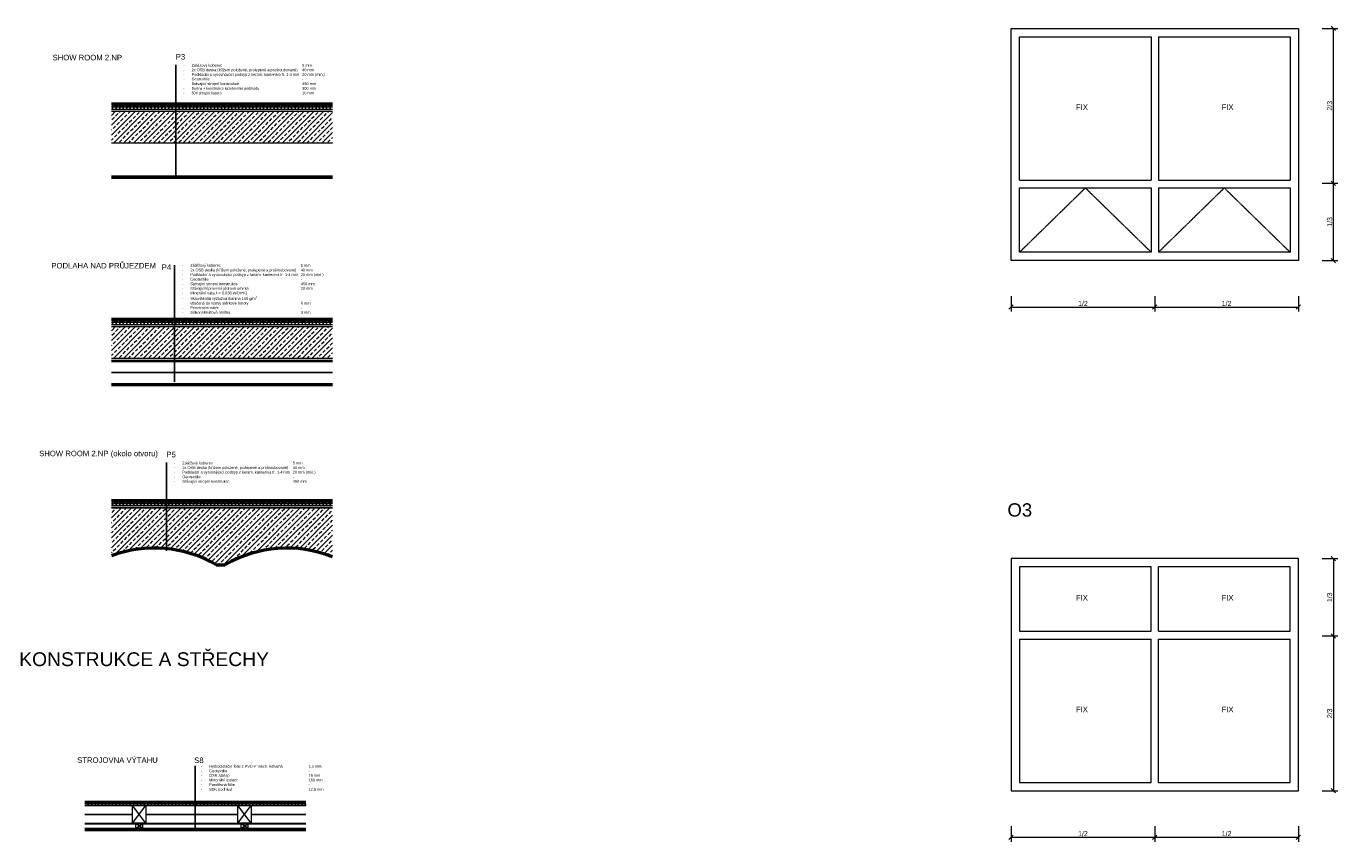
# Model space of a CAD drawing. Header units: millimetres. Extents: x -28283 to 311402, y 2144 to 57809.
# Tile 18 of 20: x -21229 to -9360, y 43786 to 51163. Entities that reach past the tile are written whole.
import ezdxf

# ---------------------------------------------------------------- set-up
doc = ezdxf.new("R2010")
doc.units = ezdxf.units.MM
doc.header["$LTSCALE"] = 4
doc.linetypes.add('DASHED', pattern=[0.75, 0.5, -0.25])
doc.linetypes.add('ČÁRKOVANÁ', pattern=[0.75, 0.5, -0.25])
for name, color, linetype in [('-HRANY_POD', 7, 'ČÁRKOVANÁ'), ('-POPIS_TEXT', 30, 'Continuous'), ('CKSTENY_PODROVINOU', 7, 'Continuous'), ('IZOLACE', 70, 'IZOLACE')]:
    doc.layers.add(name, color=color, linetype=linetype)
for name, color, linetype, lineweight in [('-HRANY_TENKE', 7, 'Continuous', 18), ('-HRANY_TLUSTE', 230, 'Continuous', 50), ('-HYDROIZOLACE', 30, 'DASHED', 30), ('-KOTY', 2, 'Continuous', 20), ('-SRAFY', 241, 'Continuous', 9)]:
    doc.layers.add(name, color=color, linetype=linetype, lineweight=lineweight)
doc.styles.get("Standard").update_dxf_attribs({"font": 'arial.ttf'})
doc.styles.add('TM_10_2.5', font='arial.ttf', dxfattribs={"height": 25})
doc.styles.add('TM_10_5', font='arial.ttf', dxfattribs={"height": 50})
doc.styles.add('TM_50_2.5', font='arial.ttf', dxfattribs={"height": 125})
doc.styles.add('TMP_2.25', font='arial.ttf', dxfattribs={"height": 2.5})
doc.linetypes.add('IZOLACE', pattern='A,0.0001,-0.1,[134,ltypeshp.shx,S=0.1,R=0,X=-0.1,Y=0],-0.2,[134,ltypeshp.shx,S=0.1,R=180,X=0.1,Y=0],-0.1', length=0.4001)
doc.dimstyles.new('-KMP', dxfattribs={"dimscale": 50, "dimtxt": 2.25, "dimasz": 2, "dimexe": 2, "dimexo": 5, "dimgap": 0.5, "dimtad": 1, "dimdec": 0, "dimtxsty": 'Standard', "dimblk": 'OBLIQUE', "dimcen": 2.5, "dimclrd": 256, "dimclre": 256, "dimclrt": 256, "dimazin": 0, "dimtfac": 1, "dimtdec": 0, "dimtix": 1, "dimtmove": 2, "dimatfit": 3, "dimfxl": 5, "dimfxlon": 1, "dimtfill": 1, "dimlwd": -1, "dimlwe": -1, "dimarcsym": 0})

# ---------------------------------------------------------------- blocks, each defined once
blk = doc.blocks.new('_Oblique')
at = {"color": 0, "linetype": 'ByBlock', "lineweight": -2}
blk.add_line((-0.5, -0.5), (0.5, 0.5), dxfattribs=at)
blk = doc.blocks.new('*D60')
at = {"layer": '-HRANY_TENKE', "transparency": 16777216}
for p, q in [((-12316, 48722), (-12316, 48582)), ((-11016, 48722), (-11016, 48582)), ((-12316, 48622), (-11016, 48622))]:
    blk.add_line(p, q, dxfattribs=at)
at = {"layer": 'Defpoints', "color": 0, "transparency": 16777216}
for p in [(-12316, 49043), (-11016, 49043), (-11016, 48622)]:
    blk.add_point(p, dxfattribs=at)
at = {"layer": '-HRANY_TENKE', "transparency": 16777216, "xscale": 40, "yscale": 40, "zscale": 40, "rotation": 180}
blk.add_blockref('_Oblique', (-12316, 48622), dxfattribs=at)
at = {"layer": '-HRANY_TENKE', "transparency": 16777216, "xscale": 40, "yscale": 40, "zscale": 40}
blk.add_blockref('_Oblique', (-11016, 48622), dxfattribs=at)
at = {"layer": '-HRANY_TENKE', "transparency": 16777216, "insert": (-11666, 48655), "char_height": 45, "attachment_point": 5, "bg_fill": 3, "box_fill_scale": 1.1, "bg_fill_color": 256, "bg_fill_true_color": 13158600, "bg_fill_transparency": 0}
blk.add_mtext('1/2', dxfattribs=at)
blk = doc.blocks.new('*D61')
at = {"layer": '-HRANY_TENKE', "transparency": 16777216}
for p, q in [((-11016, 48722), (-11016, 48582)), ((-9716, 48722), (-9716, 48582)), ((-11016, 48622), (-9716, 48622))]:
    blk.add_line(p, q, dxfattribs=at)
at = {"layer": 'Defpoints', "color": 0, "transparency": 16777216}
for p in [(-11016, 49043), (-9716, 49043), (-9716, 48622)]:
    blk.add_point(p, dxfattribs=at)
at = {"layer": '-HRANY_TENKE', "transparency": 16777216, "xscale": 40, "yscale": 40, "zscale": 40, "rotation": 180}
blk.add_blockref('_Oblique', (-11016, 48622), dxfattribs=at)
at = {"layer": '-HRANY_TENKE', "transparency": 16777216, "xscale": 40, "yscale": 40, "zscale": 40}
blk.add_blockref('_Oblique', (-9716, 48622), dxfattribs=at)
at = {"layer": '-HRANY_TENKE', "transparency": 16777216, "insert": (-10366, 48655), "char_height": 45, "attachment_point": 5, "bg_fill": 3, "box_fill_scale": 1.1, "bg_fill_color": 256, "bg_fill_true_color": 13158600, "bg_fill_transparency": 0}
blk.add_mtext('1/2', dxfattribs=at)
blk = doc.blocks.new('*D62')
at = {"layer": '-HRANY_TENKE', "transparency": 16777216}
for p, q in [((-9500, 49742), (-9360, 49742)), ((-9400, 49043), (-9400, 49742)), ((-9500, 49043), (-9360, 49043))]:
    blk.add_line(p, q, dxfattribs=at)
at = {"layer": 'Defpoints', "color": 0, "transparency": 16777216}
for p in [(-9791, 49742), (-9400, 49742), (-9716, 49043)]:
    blk.add_point(p, dxfattribs=at)
at = {"layer": '-HRANY_TENKE', "transparency": 16777216, "xscale": 40, "yscale": 40, "zscale": 40}
for p, rotation in [((-9400, 49742), 90), ((-9400, 49043), 270)]:
    blk.add_blockref('_Oblique', p, dxfattribs=dict(at, rotation=rotation))
at = {"layer": '-HRANY_TENKE', "transparency": 16777216, "insert": (-9433, 49393), "char_height": 45, "attachment_point": 5, "rotation": 90, "bg_fill": 3, "box_fill_scale": 1.1, "bg_fill_color": 256, "bg_fill_true_color": 13158600, "bg_fill_transparency": 0}
blk.add_mtext('1/3', dxfattribs=at)
blk = doc.blocks.new('*D63')
at = {"layer": '-HRANY_TENKE', "transparency": 16777216}
for p, q in [((-9500, 51143), (-9360, 51143)), ((-9400, 49742), (-9400, 51143)), ((-9500, 49742), (-9360, 49742))]:
    blk.add_line(p, q, dxfattribs=at)
at = {"layer": 'Defpoints', "color": 0, "transparency": 16777216}
for p in [(-9716, 51143), (-9400, 51143), (-9791, 49742)]:
    blk.add_point(p, dxfattribs=at)
at = {"layer": '-HRANY_TENKE', "transparency": 16777216, "xscale": 40, "yscale": 40, "zscale": 40}
for p, rotation in [((-9400, 51143), 90), ((-9400, 49742), 270)]:
    blk.add_blockref('_Oblique', p, dxfattribs=dict(at, rotation=rotation))
at = {"layer": '-HRANY_TENKE', "transparency": 16777216, "insert": (-9433, 50443), "char_height": 45, "attachment_point": 5, "rotation": 90, "bg_fill": 3, "box_fill_scale": 1.1, "bg_fill_color": 256, "bg_fill_true_color": 13158600, "bg_fill_transparency": 0}
blk.add_mtext('2/3', dxfattribs=at)
blk = doc.blocks.new('*D64')
at = {"layer": '-HRANY_TENKE', "transparency": 16777216}
for p, q in [((-9500, 46347), (-9360, 46347)), ((-9400, 46347), (-9400, 45647)), ((-9500, 45647), (-9360, 45647))]:
    blk.add_line(p, q, dxfattribs=at)
at = {"layer": 'Defpoints', "color": 0, "transparency": 16777216}
for p in [(-9716, 46347), (-9791, 45647), (-9400, 45647)]:
    blk.add_point(p, dxfattribs=at)
at = {"layer": '-HRANY_TENKE', "transparency": 16777216, "xscale": 40, "yscale": 40, "zscale": 40}
for p, rotation in [((-9400, 46347), 90), ((-9400, 45647), 270)]:
    blk.add_blockref('_Oblique', p, dxfattribs=dict(at, rotation=rotation))
at = {"layer": '-HRANY_TENKE', "transparency": 16777216, "insert": (-9433, 45997), "char_height": 45, "attachment_point": 5, "rotation": 90, "bg_fill": 3, "box_fill_scale": 1.1, "bg_fill_color": 256, "bg_fill_true_color": 13158600, "bg_fill_transparency": 0}
blk.add_mtext('1/3', dxfattribs=at)
blk = doc.blocks.new('*D65')
at = {"layer": '-HRANY_TENKE', "transparency": 16777216}
for p, q in [((-9500, 45647), (-9360, 45647)), ((-9400, 45647), (-9400, 44247)), ((-9500, 44247), (-9360, 44247))]:
    blk.add_line(p, q, dxfattribs=at)
at = {"layer": 'Defpoints', "color": 0, "transparency": 16777216}
for p in [(-9791, 45647), (-9716, 44247), (-9400, 44247)]:
    blk.add_point(p, dxfattribs=at)
at = {"layer": '-HRANY_TENKE', "transparency": 16777216, "xscale": 40, "yscale": 40, "zscale": 40}
for p, rotation in [((-9400, 45647), 90), ((-9400, 44247), 270)]:
    blk.add_blockref('_Oblique', p, dxfattribs=dict(at, rotation=rotation))
at = {"layer": '-HRANY_TENKE', "transparency": 16777216, "insert": (-9433, 44947), "char_height": 45, "attachment_point": 5, "rotation": 90, "bg_fill": 3, "box_fill_scale": 1.1, "bg_fill_color": 256, "bg_fill_true_color": 13158600, "bg_fill_transparency": 0}
blk.add_mtext('2/3', dxfattribs=at)
blk = doc.blocks.new('*D66')
at = {"layer": '-HRANY_TENKE', "transparency": 16777216}
for p, q in [((-12316, 43926), (-12316, 43786)), ((-11016, 43926), (-11016, 43786)), ((-12316, 43826), (-11016, 43826))]:
    blk.add_line(p, q, dxfattribs=at)
at = {"layer": 'Defpoints', "color": 0, "transparency": 16777216}
for p in [(-12316, 44247), (-11016, 44247), (-11016, 43826)]:
    blk.add_point(p, dxfattribs=at)
at = {"layer": '-HRANY_TENKE', "transparency": 16777216, "xscale": 40, "yscale": 40, "zscale": 40, "rotation": 180}
blk.add_blockref('_Oblique', (-12316, 43826), dxfattribs=at)
at = {"layer": '-HRANY_TENKE', "transparency": 16777216, "xscale": 40, "yscale": 40, "zscale": 40}
blk.add_blockref('_Oblique', (-11016, 43826), dxfattribs=at)
at = {"layer": '-HRANY_TENKE', "transparency": 16777216, "insert": (-11666, 43859), "char_height": 45, "attachment_point": 5, "bg_fill": 3, "box_fill_scale": 1.1, "bg_fill_color": 256, "bg_fill_true_color": 13158600, "bg_fill_transparency": 0}
blk.add_mtext('1/2', dxfattribs=at)
blk = doc.blocks.new('*D67')
at = {"layer": '-HRANY_TENKE', "transparency": 16777216}
for p, q in [((-11016, 43926), (-11016, 43786)), ((-9716, 43926), (-9716, 43786)), ((-11016, 43826), (-9716, 43826))]:
    blk.add_line(p, q, dxfattribs=at)
at = {"layer": 'Defpoints', "color": 0, "transparency": 16777216}
for p in [(-11016, 44247), (-9716, 44247), (-9716, 43826)]:
    blk.add_point(p, dxfattribs=at)
at = {"layer": '-HRANY_TENKE', "transparency": 16777216, "xscale": 40, "yscale": 40, "zscale": 40, "rotation": 180}
blk.add_blockref('_Oblique', (-11016, 43826), dxfattribs=at)
at = {"layer": '-HRANY_TENKE', "transparency": 16777216, "xscale": 40, "yscale": 40, "zscale": 40}
blk.add_blockref('_Oblique', (-9716, 43826), dxfattribs=at)
at = {"layer": '-HRANY_TENKE', "transparency": 16777216, "insert": (-10366, 43859), "char_height": 45, "attachment_point": 5, "bg_fill": 3, "box_fill_scale": 1.1, "bg_fill_color": 256, "bg_fill_true_color": 13158600, "bg_fill_transparency": 0}
blk.add_mtext('1/2', dxfattribs=at)

msp = doc.modelspace()

# ---------------------------------------------------------------- hatches: boundary and pattern name
at = {"layer": '-SRAFY'}
h = msp.add_hatch(dxfattribs=at)
h.set_pattern_fill('ANSI33', color=256, scale=10)
h.set_pattern_definition([(45, (6330.11, 5302.74), (-44.90128, 44.90128), []), (45, (6375.01, 5302.74), (-44.90128, 44.90128), [31.75, -15.875])])
h.paths.add_polyline_path([(-19160.9, 50394), (-20457.9, 50394), (-20457.9, 50109), (-19160.9, 50109)])
h.paths.add_polyline_path([(-18457.9, 50394), (-19160.9, 50394), (-19160.9, 50109), (-18457.9, 50109)])
h = msp.add_hatch(dxfattribs=at)
h.set_pattern_fill('GRAVEL', color=256, scale=1.5)
h.set_pattern_definition([(228.0127875, (27.432, 5340.8418), (-304.80000002, -342.89999998), [5.125822, -507.457255]), (184.969741, (24.003, 5337.0318), (457.19999982, 38.10000217), [8.79607, -870.810733]), (132.510447, (15.24, 5336.2698), (381.00000016, -419.09999985), [6.202223, -614.020842]), (267.273689, (0.381, 5326.7448), (38.10000008, 761.999999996), [8.010068, -792.99656]), (292.833654, (0, 5318.7438), (-190.500000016, 457.19999999), [7.854505, -777.597116]), (357.273689, (3.048, 5311.5048), (-761.999999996, 38.10000008), [8.010068, -792.99656]), (37.6942405, (11.049, 5311.1238), (-495.299999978, -381.00000003), [10.592905, -1048.69673]), (72.2553284, (19.431, 5317.6008), (266.70000007, 838.199999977), [10.000793, -990.07885]), (121.4295656, (22.479, 5327.1258), (-304.80000004, 495.299999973), [8.037195, -795.683185]), (175.236358, (18.288, 5333.984), (419.1, -38.10000007), [9.1757, -449.609054]), (222.3974378, (9.144, 5334.7458), (-457.199999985, -419.100000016), [11.86617, -1174.751588]), (138.814075, (38.1, 5326.364), (-266.69999998, 228.60000002), [4.050068, -400.958487]), (171.4692344, (35.052, 5329.0308), (495.30000001, -76.19999991), [7.70523, -762.819585]), (225, (27.432, 5330.174), (-5e-15, -38.1), [5.38814, -48.493397]), (203.19859, (24.765, 5334.746), (190.5, 76.2), [2.90162, -287.259336]), (291.80141, (22.098, 5333.603), (-38.1, 114.3), [4.103484, -201.071295]), (30.963757, (23.622, 5329.793), (114.3, 76.2), [6.664795, -215.494472]), (161.56505, (29.337, 5333.222), (76.2, -38.1), [4.819307, -115.663472]), (16.3895403, (0, 5333.6028), (381, 114.3), [6.75132, -668.3824]), (70.346176, (6.477, 5335.5078), (-152.40000001, -419.1), [5.663984, -560.733235]), (293.19859, (29.337, 5340.842), (-76.2, 190.5), [5.803201, -284.357754]), (343.6104597, (31.623, 5335.5078), (-381.00000001, 114.29999997), [6.75132, -668.3824]), (339.443955, (0, 5309.981), (-190.5, 76.2), [6.510528, -319.016015]), (294.7751406, (6.096, 5307.6948), (-190.50000023, 419.0999999), [5.455082, -540.0539]), (66.80141, (29.718, 5302.742), (76.2, 190.5), [5.803202, -284.357754]), (17.3540246, (32.004, 5308.0758), (-495.29999999, -152.40000003), [6.38674, -632.28564]), (69.443955, (11.049, 5302.742), (-76.2, -190.5), [3.255264, -322.27128]), (101.309932, (27.432, 5302.742), (-38.1, 152.4), [1.94272, -192.329924]), (165.963757, (27.051, 5304.647), (114.3, -38.1), [7.854506, -149.23582]), (186.009006, (19.431, 5306.5518), (381, 38.10000002), [7.279005, -720.620473]), (303.690068, (23.622, 5326.364), (-38.1, 76.2), [5.494858, -131.876645]), (353.1572266, (26.67, 5321.7918), (647.700000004, -76.199999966), [9.59335, -949.740136]), (60.945396, (36.195, 5320.649), (-152.4, -266.7), [3.922624, -388.340885]), (90, (38.1, 5324.078), (-38.1, 38.1), [2.286, -35.814]), (120.256437, (18.669, 5307.6948), (152.39999998, -266.70000001), [5.293004, -524.009112]), (48.0127875, (16.002, 5312.2668), (304.80000003, 342.89999998), [10.251643, -502.331433]), (0, (22.86, 5319.887), (38.1, 38.1), [9.906, -28.194]), (325.3048465, (32.766, 5319.8868), (381.00000014, -266.69999979), [6.024143, -596.38975]), (254.054604, (37.719, 5316.458), (-38.1, -152.4), [5.547436, -271.82475]), (207.6459754, (36.195, 5311.1238), (-723.900000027, -380.99999995), [9.032176, -894.186966]), (175.4260787, (28.194, 5306.9328), (-495.3, 38.1), [9.555442, -945.987697])])
h.paths.add_polyline_path([(-19099.6, 50414), (-20453.9, 50414), (-20453.9, 50394), (-19099.6, 50394)])
h.paths.add_polyline_path([(-18469.9, 50414), (-19099.6, 50414), (-19099.6, 50394), (-18469.9, 50394)])
h = msp.add_hatch(dxfattribs=at)
h.set_pattern_fill('ANSI33', color=256, scale=10)
h.set_pattern_definition([(45, (6330.11, 3354.66), (-44.90128, 44.90128), []), (45, (6375.01, 3354.66), (-44.90128, 44.90128), [31.75, -15.875])])
h.paths.add_polyline_path([(-19160.9, 48445.9), (-20457.9, 48445.9), (-20457.9, 48160.9), (-19160.9, 48160.9)])
h.paths.add_polyline_path([(-18457.9, 48445.9), (-19160.9, 48445.9), (-19160.9, 48160.9), (-18457.9, 48160.9)])
h = msp.add_hatch(dxfattribs=at)
h.set_pattern_fill('GRAVEL', color=256, scale=1.5)
h.set_pattern_definition([(228.0127875, (27.432, 3392.762), (-304.80000002, -342.89999998), [5.125822, -507.457255]), (184.969741, (24.003, 3388.952), (457.19999982, 38.10000217), [8.79607, -870.810733]), (132.510447, (15.24, 3388.19), (381.00000016, -419.09999985), [6.202223, -614.020842]), (267.273689, (0.381, 3378.665), (38.10000008, 761.999999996), [8.010068, -792.99656]), (292.833654, (0, 3370.664), (-190.500000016, 457.19999999), [7.854505, -777.597116]), (357.273689, (3.048, 3363.425), (-761.999999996, 38.10000008), [8.010068, -792.99656]), (37.6942405, (11.049, 3363.044), (-495.299999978, -381.00000003), [10.592905, -1048.69673]), (72.2553284, (19.431, 3369.521), (266.70000007, 838.199999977), [10.000793, -990.07885]), (121.4295656, (22.479, 3379.046), (-304.80000004, 495.299999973), [8.037195, -795.683185]), (175.236358, (18.288, 3385.904), (419.1, -38.10000007), [9.1757, -449.609054]), (222.3974378, (9.144, 3386.666), (-457.199999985, -419.100000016), [11.86617, -1174.751588]), (138.814075, (38.1, 3378.284), (-266.69999998, 228.60000002), [4.050068, -400.958487]), (171.4692344, (35.052, 3380.951), (495.30000001, -76.19999991), [7.70523, -762.819585]), (225, (27.432, 3382.094), (-5e-15, -38.1), [5.38814, -48.493397]), (203.19859, (24.765, 3386.666), (190.5, 76.2), [2.90162, -287.259336]), (291.80141, (22.098, 3385.523), (-38.1, 114.3), [4.103484, -201.071295]), (30.963757, (23.622, 3381.713), (114.3, 76.2), [6.664795, -215.494472]), (161.56505, (29.337, 3385.142), (76.2, -38.1), [4.819307, -115.663472]), (16.3895403, (0, 3385.523), (381, 114.3), [6.75132, -668.3824]), (70.346176, (6.477, 3387.428), (-152.40000001, -419.1), [5.663984, -560.733235]), (293.19859, (29.337, 3392.762), (-76.2, 190.5), [5.803201, -284.357754]), (343.6104597, (31.623, 3387.428), (-381.00000001, 114.29999997), [6.75132, -668.3824]), (339.443955, (0, 3361.901), (-190.5, 76.2), [6.510528, -319.016015]), (294.7751406, (6.096, 3359.615), (-190.50000023, 419.0999999), [5.455082, -540.0539]), (66.80141, (29.718, 3354.662), (76.2, 190.5), [5.803202, -284.357754]), (17.3540246, (32.004, 3359.996), (-495.29999999, -152.40000003), [6.38674, -632.28564]), (69.443955, (11.049, 3354.662), (-76.2, -190.5), [3.255264, -322.27128]), (101.309932, (27.432, 3354.662), (-38.1, 152.4), [1.94272, -192.329924]), (165.963757, (27.051, 3356.567), (114.3, -38.1), [7.854506, -149.23582]), (186.009006, (19.431, 3358.472), (381, 38.10000002), [7.279005, -720.620473]), (303.690068, (23.622, 3378.284), (-38.1, 76.2), [5.494858, -131.876645]), (353.1572266, (26.67, 3373.712), (647.700000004, -76.199999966), [9.59335, -949.740136]), (60.945396, (36.195, 3372.569), (-152.4, -266.7), [3.922624, -388.340885]), (90, (38.1, 3375.998), (-38.1, 38.1), [2.286, -35.814]), (120.256437, (18.669, 3359.615), (152.39999998, -266.70000001), [5.293004, -524.009112]), (48.0127875, (16.002, 3364.187), (304.80000003, 342.89999998), [10.251643, -502.331433]), (0, (22.86, 3371.807), (38.1, 38.1), [9.906, -28.194]), (325.3048465, (32.766, 3371.807), (381.00000014, -266.69999979), [6.024143, -596.38975]), (254.054604, (37.719, 3368.378), (-38.1, -152.4), [5.547436, -271.82475]), (207.6459754, (36.195, 3363.044), (-723.900000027, -380.99999995), [9.032176, -894.186966]), (175.4260787, (28.194, 3358.853), (-495.3, 38.1), [9.555442, -945.987697])])
h.paths.add_polyline_path([(-19099.6, 48465.9), (-20453.9, 48465.9), (-20453.9, 48445.9), (-19099.6, 48445.9)])
h.paths.add_polyline_path([(-18469.9, 48465.9), (-19099.6, 48465.9), (-19099.6, 48445.9), (-18469.9, 48445.9)])
h = msp.add_hatch(dxfattribs=at)
h.set_pattern_fill('ANSI33', color=256, scale=10)
h.paths.add_polyline_path([(-19099.6, 46806.2), (-20457.9, 46806.2), (-20457.9, 46372.2, -0.2242016), (-19509.5, 46291.2), (-19429.5, 46291.2, -0.0797743), (-19099.6, 46418)])
h.paths.add_polyline_path([(-18457.9, 46806.2), (-19099.6, 46806.2), (-19099.6, 46418, -0.1475898), (-18457.9, 46363.3)])
h = msp.add_hatch(dxfattribs=at)
h.set_pattern_fill('GRAVEL', color=256, scale=1.5)
h.set_pattern_definition([(228.0127875, (27.432, 1753.0195), (-304.80000002, -342.89999998), [5.125822, -507.457255]), (184.969741, (24.003, 1749.2095), (457.19999982, 38.10000217), [8.79607, -870.810733]), (132.510447, (15.24, 1748.4475), (381.00000016, -419.09999985), [6.202223, -614.020842]), (267.273689, (0.381, 1738.9225), (38.10000008, 761.999999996), [8.010068, -792.99656]), (292.833654, (0, 1730.9215), (-190.500000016, 457.19999999), [7.854505, -777.597116]), (357.273689, (3.048, 1723.6825), (-761.999999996, 38.10000008), [8.010068, -792.99656]), (37.6942405, (11.049, 1723.3015), (-495.299999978, -381.00000003), [10.592905, -1048.69673]), (72.2553284, (19.431, 1729.7785), (266.70000007, 838.199999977), [10.000793, -990.07885]), (121.4295656, (22.479, 1739.3035), (-304.80000004, 495.299999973), [8.037195, -795.683185]), (175.236358, (18.288, 1746.1615), (419.1, -38.10000007), [9.1757, -449.609054]), (222.3974378, (9.144, 1746.9235), (-457.199999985, -419.100000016), [11.86617, -1174.751588]), (138.814075, (38.1, 1738.5415), (-266.69999998, 228.60000002), [4.050068, -400.958487]), (171.4692344, (35.052, 1741.2085), (495.30000001, -76.19999991), [7.70523, -762.819585]), (225, (27.432, 1742.351), (-5e-15, -38.1), [5.38814, -48.493397]), (203.19859, (24.765, 1746.9235), (190.5, 76.2), [2.90162, -287.259336]), (291.80141, (22.098, 1745.7805), (-38.1, 114.3), [4.103484, -201.071295]), (30.963757, (23.622, 1741.9705), (114.3, 76.2), [6.664795, -215.494472]), (161.56505, (29.337, 1745.4), (76.2, -38.1), [4.819307, -115.663472]), (16.3895403, (0, 1745.7805), (381, 114.3), [6.75132, -668.3824]), (70.346176, (6.477, 1747.6855), (-152.40000001, -419.1), [5.663984, -560.733235]), (293.19859, (29.337, 1753.0195), (-76.2, 190.5), [5.803201, -284.357754]), (343.6104597, (31.623, 1747.6855), (-381.00000001, 114.29999997), [6.75132, -668.3824]), (339.443955, (0, 1722.1585), (-190.5, 76.2), [6.510528, -319.016015]), (294.7751406, (6.096, 1719.8725), (-190.50000023, 419.0999999), [5.455082, -540.0539]), (66.80141, (29.718, 1714.9195), (76.2, 190.5), [5.803202, -284.357754]), (17.3540246, (32.004, 1720.2535), (-495.29999999, -152.40000003), [6.38674, -632.28564]), (69.443955, (11.049, 1714.9195), (-76.2, -190.5), [3.255264, -322.27128]), (101.309932, (27.432, 1714.9195), (-38.1, 152.4), [1.94272, -192.329924]), (165.963757, (27.051, 1716.8245), (114.3, -38.1), [7.854506, -149.23582]), (186.009006, (19.431, 1718.7295), (381, 38.10000002), [7.279005, -720.620473]), (303.690068, (23.622, 1738.541), (-38.1, 76.2), [5.494858, -131.876645]), (353.1572266, (26.67, 1733.9695), (647.700000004, -76.199999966), [9.59335, -949.740136]), (60.945396, (36.195, 1732.8265), (-152.4, -266.7), [3.922624, -388.340885]), (90, (38.1, 1736.255), (-38.1, 38.1), [2.286, -35.814]), (120.256437, (18.669, 1719.8725), (152.39999998, -266.70000001), [5.293004, -524.009112]), (48.0127875, (16.002, 1724.4445), (304.80000003, 342.89999998), [10.251643, -502.331433]), (0, (22.86, 1732.064), (38.1, 38.1), [9.906, -28.194]), (325.3048465, (32.766, 1732.0645), (381.00000014, -266.69999979), [6.024143, -596.38975]), (254.054604, (37.719, 1728.6355), (-38.1, -152.4), [5.547436, -271.82475]), (207.6459754, (36.195, 1723.3015), (-723.900000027, -380.99999995), [9.032176, -894.186966]), (175.4260787, (28.194, 1719.1105), (-495.3, 38.1), [9.555442, -945.987697])])
h.paths.add_polyline_path([(-19099.6, 46826.2), (-20453.9, 46826.2), (-20453.9, 46806.2), (-19099.6, 46806.2)])
h.paths.add_polyline_path([(-18469.9, 46826.2), (-19099.6, 46826.2), (-19099.6, 46806.2), (-18469.9, 46806.2)])
at = {"true_color": 0xfefefe}
h = msp.add_hatch(dxfattribs=at)
h.set_pattern_fill('ANSI31', scale=5, angle=45)
h.set_pattern_definition([(90, (0, 5302.742), (-15.875, 3e-15), [])])
h.paths.add_polyline_path([(-19099.6, 50454), (-20454.1, 50454), (-20454.2, 50434), (-19099.6, 50434)])
h.paths.add_polyline_path([(-18462.1, 50454), (-19099.6, 50454), (-19099.6, 50434), (-18461.8, 50434)])
h = msp.add_hatch(dxfattribs=at)
h.set_pattern_fill('ANSI31', scale=10, angle=45)
h.set_pattern_definition([(90, (0, 5302.742), (-31.75, 5e-15), [])])
h.paths.add_polyline_path([(-19099.6, 50434), (-20458, 50434), (-20458.1, 50414), (-19099.6, 50414)])
h.paths.add_polyline_path([(-18467.6, 50434), (-19099.6, 50434), (-19099.6, 50414), (-18467.3, 50414)])
h = msp.add_hatch(dxfattribs=at)
h.set_pattern_fill('ANSI31', scale=10, angle=45)
h.set_pattern_definition([(90, (0, 3354.662), (-31.75, 5e-15), [])])
h.paths.add_polyline_path([(-19099.6, 48485.9), (-20458, 48485.9), (-20458.1, 48465.9), (-19099.6, 48465.9)])
h.paths.add_polyline_path([(-18467.6, 48485.9), (-19099.6, 48485.9), (-19099.6, 48465.9), (-18467.3, 48465.9)])
h = msp.add_hatch(dxfattribs=at)
h.set_pattern_fill('ANSI31', scale=5, angle=45)
h.set_pattern_definition([(90, (0, 3354.662), (-15.875, 3e-15), [])])
h.paths.add_polyline_path([(-19099.6, 48505.9), (-20454.1, 48505.9), (-20454.2, 48485.9), (-19099.6, 48485.9)])
h.paths.add_polyline_path([(-18462.1, 48505.9), (-19099.6, 48505.9), (-19099.6, 48485.9), (-18461.8, 48485.9)])
h = msp.add_hatch(dxfattribs=at)
h.set_pattern_fill('ANSI31', scale=10, angle=45)
h.set_pattern_definition([(90, (0, 1714.92), (-31.75, 5e-15), [])])
h.paths.add_polyline_path([(-19099.6, 46846.2), (-20458, 46846.2), (-20458.1, 46826.2), (-19099.6, 46826.2)])
h.paths.add_polyline_path([(-18467.6, 46846.2), (-19099.6, 46846.2), (-19099.6, 46826.2), (-18467.3, 46826.2)])
h = msp.add_hatch(dxfattribs=at)
h.set_pattern_fill('ANSI31', scale=5, angle=45)
h.set_pattern_definition([(90, (0, 1714.92), (-15.875, 3e-15), [])])
h.paths.add_polyline_path([(-19099.6, 46866.2), (-20454.1, 46866.2), (-20454.2, 46846.2), (-19099.6, 46846.2)])
h.paths.add_polyline_path([(-18462.1, 46866.2), (-19099.6, 46866.2), (-19099.6, 46846.2), (-18461.8, 46846.2)])
h = msp.add_hatch(dxfattribs=at)
h.set_pattern_fill('ANSI31', scale=10, angle=45)
h.set_pattern_definition([(90, (0, 1817.168), (-31.75, 5e-15), [])])
h.paths.add_polyline_path([(-18699.7, 44128.1), (-20699.7, 44128.1), (-20699.7, 44113.1), (-18699.7, 44113.1)])
h = msp.add_hatch(dxfattribs=at)
h.set_pattern_fill('ANSI37', scale=10)
h.set_pattern_definition([(45, (0, 1817.168), (-22.45064, 22.45064), []), (135, (0, 1817.168), (-22.45064, -22.45064), [])])
h.paths.add_polyline_path([(-18699.7, 44133.1), (-19699.7, 44133.1), (-19699.7, 44128.1), (-18699.7, 44128.1)])

# ---------------------------------------------------------------- linework, layer by layer
at = {"layer": '-HRANY_POD'}
for p, q in [((-12240.6, 49117.8), (-11644.1, 49700)), ((-11644.1, 49700), (-11047.6, 49117.8)), ((-10983.6, 49117.8), (-10387.1, 49700))]:
    msp.add_line(p, q, dxfattribs=at)
at = {"layer": '-HRANY_TENKE'}
for p, q in [((-11047.6, 51067.8), (-11047.6, 49770)), ((-10983.6, 51067.8), (-10983.6, 49770)), ((-20457.9, 50454), (-18457.9, 50454)), ((-20457.9, 50434), (-18457.9, 50434)), ((-20457.9, 50414), (-18457.9, 50414)), ((-20457.9, 50394), (-18457.9, 50394)), ((-20457.9, 50109), (-18457.9, 50109)), ((-20457.9, 49809), (-18457.9, 49809)), ((-12240.6, 49770), (-11047.6, 49770)), ((-10983.6, 49770), (-9790.6, 49770)), ((-12240.6, 49700), (-11047.6, 49700)), ((-11047.6, 49700), (-11047.6, 49117.8)), ((-10983.6, 49700), (-10983.6, 49117.8)), ((-10983.6, 49700), (-9790.6, 49700)), ((-20457.9, 48505.9), (-18457.9, 48505.9)), ((-20457.9, 48485.9), (-18457.9, 48485.9)), ((-20457.9, 48465.9), (-18457.9, 48465.9)), ((-20457.9, 48445.9), (-18457.9, 48445.9)), ((-20457.9, 48160.9), (-18457.9, 48160.9)), ((-20457.9, 48140.9), (-18457.9, 48140.9)), ((-20457.9, 48130.9), (-18457.9, 48130.9)), ((-20457.9, 47930.9), (-18457.9, 47930.9)), ((-20457.9, 46866.2), (-18457.9, 46866.2)), ((-20457.9, 46846.2), (-18457.9, 46846.2)), ((-20457.9, 46826.2), (-18457.9, 46826.2)), ((-11047.6, 45689.5), (-11047.6, 46271.8)), ((-10983.6, 45689.5), (-10983.6, 46271.8)), ((-12240.6, 45689.5), (-11047.6, 45689.5)), ((-12240.6, 45619.5), (-11047.6, 45619.5)), ((-11047.6, 44321.8), (-11047.6, 45619.5)), ((-10983.6, 45689.5), (-9790.6, 45689.5)), ((-10983.6, 44321.8), (-10983.6, 45619.5)), ((-10983.6, 45619.5), (-9790.6, 45619.5)), ((-20699.7, 44133.1), (-18699.7, 44133.1)), ((-20699.7, 44128.1), (-18699.7, 44128.1)), ((-20699.7, 44113.1), (-18699.7, 44113.1)), ((-20267.9, 43953.1), (-20147.9, 44113.1)), ((-20147.9, 43953.1), (-20267.9, 44113.1)), ((-19314.5, 43953.1), (-19194.5, 44113.1)), ((-19194.5, 43953.1), (-19314.5, 44113.1)), ((-20699.7, 43949.1), (-18699.7, 43949.1)), ((-20237.9, 43909.1), (-20177.9, 43949.1)), ((-20177.9, 43909.1), (-20237.9, 43949.1)), ((-19284.5, 43909.1), (-19224.5, 43949.1)), ((-19224.5, 43909.1), (-19284.5, 43949.1)), ((-20699.7, 43909.1), (-18699.7, 43909.1))]:
    msp.add_line(p, q, dxfattribs=at)
at = {"layer": '-HRANY_TENKE', "ltscale": 2}
msp.add_line((-20699.7, 43953.1), (-18699.7, 43953.1), dxfattribs=at)
at = {"layer": '-HRANY_TENKE'}
for points in [[(-12315.6, 51142.8), (-9715.6, 51142.8), (-9715.6, 49042.8), (-12315.6, 49042.8), (-12315.6, 51142.8)], [(-12240.6, 49770), (-12240.6, 51067.8), (-11047.6, 51067.8)], [(-10983.6, 51067.8), (-9790.6, 51067.8), (-9790.6, 49770)], [(-11047.6, 49117.8), (-12240.6, 49117.8), (-12240.6, 49700)], [(-9790.6, 49700), (-9790.6, 49117.8), (-10983.6, 49117.8)], [(-12315.6, 44246.8), (-9715.6, 44246.8), (-9715.6, 46346.8), (-12315.6, 46346.8), (-12315.6, 44246.8)], [(-11047.6, 46271.8), (-12240.6, 46271.8), (-12240.6, 45689.5)], [(-9790.6, 45689.5), (-9790.6, 46271.8), (-10983.6, 46271.8)], [(-12240.6, 45619.5), (-12240.6, 44321.8), (-11047.6, 44321.8)], [(-10983.6, 44321.8), (-9790.6, 44321.8), (-9790.6, 45619.5)]]:
    msp.add_lwpolyline(points, dxfattribs=at)
for points in [[(-20267.9, 44113.1), (-20147.9, 44113.1), (-20147.9, 43953.1), (-20267.9, 43953.1)], [(-19314.5, 44113.1), (-19194.5, 44113.1), (-19194.5, 43953.1), (-19314.5, 43953.1)], [(-20237.9, 43949.1), (-20177.9, 43949.1), (-20177.9, 43909.1), (-20237.9, 43909.1)], [(-19284.5, 43949.1), (-19224.5, 43949.1), (-19224.5, 43909.1), (-19284.5, 43909.1)]]:
    msp.add_lwpolyline(points, close=True, dxfattribs=at)
at = {"layer": '-HRANY_TLUSTE'}
for p, q in [((-20457.9, 50460), (-18457.9, 50460)), ((-20457.9, 49799), (-18457.9, 49799)), ((-20457.9, 48511.9), (-18457.9, 48511.9)), ((-20457.9, 47921.9), (-18457.9, 47921.9)), ((-20457.9, 46872.2), (-18457.9, 46872.2)), ((-19509.5, 46291.2), (-19429.5, 46291.2)), ((-20699.7, 44143.1), (-18699.7, 44143.1)), ((-20699.7, 43896.6), (-18699.7, 43896.6))]:
    msp.add_line(p, q, dxfattribs=at)
for centre, start, end in [((-20069.5, 45327.3), 59.84299, 110.39034), ((-18869.5, 45327.3), 68.33006, 120.15701)]:
    msp.add_arc(centre, 1114.7, start, end, dxfattribs=at)
at = {"layer": '-HYDROIZOLACE', "ltscale": 20}
msp.add_line((-20699.7, 44137.7), (-18699.7, 44137.7), dxfattribs=at)
at = {"layer": '-HYDROIZOLACE'}
msp.add_line((-20699.7, 43951.1), (-18699.7, 43951.1), dxfattribs=at)
at = {"layer": '-POPIS_TEXT'}
for points in [[(-19876.2, 50814.9), (-19876.2, 49809)], [(-19888, 49001.1), (-19888, 47947.1)], [(-19960.3, 47217), (-19960.3, 46418)], [(-19699.7, 43896.6), (-19699.7, 44473.2)]]:
    msp.add_lwpolyline(points, dxfattribs=at)
at = {"layer": 'CKSTENY_PODROVINOU'}
msp.add_line((-20457.9, 46806.2), (-18457.9, 46806.2), dxfattribs=at)
at = {"layer": 'IZOLACE', "ltscale": 55}
msp.add_line((-20457.9, 48030.9), (-18457.9, 48030.9), dxfattribs=at)
at = {"layer": 'IZOLACE', "ltscale": 50}
for p, q in [((-20699.7, 44033.1), (-20267.9, 44033.1)), ((-20147.9, 44033.1), (-19314.5, 44033.1)), ((-19194.5, 44033.1), (-18699.7, 44033.1))]:
    msp.add_line(p, q, dxfattribs=at)

# ---------------------------------------------------------------- texts
at = {"layer": '-HRANY_POD', "insert": (-12349.3, 46847.4), "char_height": 120, "attachment_point": 1, "style": 'TMP_2.25'}
msp.add_mtext_dynamic_manual_height_columns('O3', width=1025.245, gutter_width=250, heights=[0], dxfattribs=at)
at = {"layer": '-HRANY_TENKE', "char_height": 50, "attachment_point": 1, "style": 'TMP_2.25'}
for insert in [(-11729.7, 50456.1), (-10411.7, 50456.1), (-11729.7, 46017.8), (-10411.7, 46017.8), (-11729.7, 45007.8), (-10411.7, 45007.8)]:
    msp.add_mtext_dynamic_manual_height_columns('FIX', width=188.195, gutter_width=250, heights=[0], dxfattribs=dict(at, insert=insert))
at = {"layer": '-KOTY', "char_height": 50, "attachment_point": 1, "style": 'TM_10_5'}
for s, heights, insert in [('SHOW ROOM 2.NP', [51.7], (-20990.9, 50904.5)), ('P3', [0], (-19876.2, 50911.5)), ('PODLAHA NAD PRŮJEZDEM', [51.7], (-21001.7, 49021.8)), ('P4', [0], (-20003, 49007.6)), ('SHOW ROOM 2.NP (okolo otvoru)', [51.7], (-21112.6, 47322.8)), ('P{\\fArial|b0|i0|c238|p34;5}', [0], (-19960.3, 47313.7)), ('{\\fArial|b0|i0|c238|p34;STROJOVNA VÝTAHU}', [0], (-20768.2, 44549)), ('S{\\fArial|b0|i0|c238|p34;8}', [0], (-19709.2, 44547.8))]:
    msp.add_mtext_dynamic_manual_height_columns(s, width=1966.647, gutter_width=1250, heights=heights, dxfattribs=dict(at, insert=insert))
at = {"layer": '-POPIS_TEXT', "char_height": 25, "attachment_point": 1, "style": 'TM_10_2.5'}
for s, heights, insert in [('\\A1;\\pi-75,l100,t100,400,500,600,700,800,900,1000,1100;-^IZátěžový koberec^I^I^I^I^I^I^I^I5 mm\\P\\pt100,1100;-^I2x OSB deska (křížem položené, prolepené a prošroubované)^I40 mm\\P-^IPodkladní a vyrovnávací podsyp z keram. kameniva fr. 1-4 mm^I20 mm (min.)\\P\\pt100,300,400,500,600,700,800,900,1000,1100,1200,1300,1400,1500;-^IGeotextilie^I^I^I^I^I^I^I^I^I-^I^I^I^I\\P\\pt100,600,700,800,900,1000,1100;-^IStávající stropní konstrukce^I^I^I^I^I^I450 mm\\P\\pt100,800,900,1000,1100;{\\A0;\\fCalibri|b0|i0|c238|p34;\\H0.91667x;-^IDutina + konstrukce kazetového podhledu}^I^I^I^I300 mm\\P\\pt100,400,500,600,700,800,900,1000,1100;{\\A0;\\fCalibri|b0|i0|c238|p34;\\H0.91667x;-^ISDK stropní kazeta ^I^I^I}^I^I^I^I^I10 mm', [0], (-19832.4, 50822.4)), ('\\A1;\\pi-75,l100,t100,400,500,600,700,800,900,1000,1100;-^IZátěžový koberec^I^I^I^I^I^I^I^I5 mm\\P\\pt100,1100;-^I2x OSB deska (křížem položené, prolepené a prošroubované)^I40 mm\\P-^IPodkladní a vyrovnávací podsyp z keram. kameniva fr. 1-4 mm^I20 mm (min.)\\P\\pt100,300,400,500,600,700,800,900,1000,1100,1200,1300,1400,1500;-^IGeotextilie^I^I^I^I^I^I^I^I^I-^I^I^I^I\\P\\pt100,600,700,800,900,1000,1100;-^IStávající stropní konstrukce^I^I^I^I^I^I450 mm\\P\\pt100,700,800,900,1000,1100;-^IStávající/opravená jádrová omítka^I^I^I^I^I20 mm\\P\\pt100;-^IMinerální vata λ = 0,038 W/(m*K)\\P-^ISklovláknitá výztužná tkanina 160 g/m{\\H0.7x;\\S2^ ;\\H1.4286x;\\P\\pt100,700,800,900,1000,1100;^Ivtlačená do vrstvy stěrkové hmoty^I^I^I^I^I6 mm\\P\\pt100,400,500,600,700,800,900,1000,1100;}-^IPenetrační nátěr^I^I^I^I^I^I^I^I-\\P\\pt100,500,600,700,800,900,1000,1100;-^ISilikonsilikátová omítka^I^I^I^I^I^I^I3 mm', [0], (-19844.2, 49012.2)), ('\\A1;\\pi-75,l100,t100,400,500,600,700,800,900,1000,1100;-^IZátěžový koberec^I^I^I^I^I^I^I^I5 mm\\P\\pt100,1100;-^I2x OSB deska (křížem položené, prolepené a prošroubované)^I40 mm\\P-^IPodkladní a vyrovnávací podsyp z keram. kameniva fr. 1-4 mm^I20 mm (min.)\\P\\pt100,300,400,500,600,700,800,900,1000,1100,1200,1300,1400,1500;-^IGeotextilie^I^I^I^I^I^I^I^I^I-^I^I^I^I\\P\\pt100,600,700,800,900,1000,1100;-^IStávající stropní konstrukce^I^I^I^I^I^I450 mm', [0], (-19916.5, 47224.6)), ('\\A1;\\pi-75,l100,t100,800,900,1000;-^IHydroizolační fólie z PVC-P mech. kotvená^I^I^I1,5 mm\\P\\pt100,300,400,500,600,700,800,900,1000;-^IGeotextilie^I^I^I^I^I^I^I^I-\\P-^IOSB záklop^I^I^I^I^I^I^I^I15 mm\\P\\pt100,400,500,600,700,800,900,1000;-^IMinerální izolace^I^I^I^I^I^I^I160 mm\\P-^IParotěsná fólie^I^I^I^I^I^I^I-\\P-^ISDK podhled^I^I^I^I^I^I^I12,5 mm', [242.6], (-19674.1, 44481.3))]:
    msp.add_mtext_dynamic_manual_height_columns(s, width=3303.209, gutter_width=562.5, heights=heights, dxfattribs=dict(at, insert=insert))
at = {"layer": '-SRAFY', "insert": (-22117.3, 45499.5), "char_height": 125, "attachment_point": 1, "style": 'TM_50_2.5'}
msp.add_mtext_dynamic_manual_height_columns('STROPNÍ KONSTRUKCE A STŘECHY', width=3735.126, gutter_width=625, heights=[516.8], dxfattribs=at)

# ---------------------------------------------------------------- next in the draw order: dimensions: what is measured, and where the dimension line sits
at = {"layer": '-HRANY_TENKE'}
for base, p1, p2, picture, middle in [((-11015.6, 48621.6), (-12315.6, 49042.8), (-11015.6, 49042.8), '*D60', (-11665.6, 48654.9)), ((-11015.6, 43825.6), (-12315.6, 44246.8), (-11015.6, 44246.8), '*D66', (-11665.6, 43858.9))]:
    dim = msp.add_linear_dim(base=base, p1=p1, p2=p2, text='1/2', dimstyle='-KMP', dxfattribs=at)
    dim.commit()
    dim.dimension.update_dxf_attribs({"geometry": picture, "text_midpoint": middle})
dim = msp.add_linear_dim(base=(-9399.9, 45647.2), p1=(-9715.6, 46346.8), p2=(-9790.6, 45647.2), angle=270, text='1/3', dimstyle='-KMP', dxfattribs=at)
dim.commit()
dim.dimension.update_dxf_attribs({"geometry": '*D64', "text_midpoint": (-9433.2, 45997)})

# ---------------------------------------------------------------- next in the draw order: dimensions: what is measured, and where the dimension line sits
dim = msp.add_linear_dim(base=(-9715.6, 48621.6), p1=(-11015.6, 49042.8), p2=(-9715.6, 49042.8), text='1/2', dimstyle='-KMP', dxfattribs=at)
dim.commit()
dim.dimension.update_dxf_attribs({"geometry": '*D61', "text_midpoint": (-10365.6, 48654.9)})
dim = msp.add_linear_dim(base=(-9399.9, 44246.8), p1=(-9790.6, 45647.2), p2=(-9715.6, 44246.8), angle=270, text='2/3', dimstyle='-KMP', dxfattribs=at)
dim.commit()
dim.dimension.update_dxf_attribs({"geometry": '*D65', "text_midpoint": (-9433.2, 44947)})

# ---------------------------------------------------------------- next in the draw order: dimensions: what is measured, and where the dimension line sits
dim = msp.add_linear_dim(base=(-9399.9, 49742.4), p1=(-9715.6, 49042.8), p2=(-9790.6, 49742.4), angle=90, text='1/3', dimstyle='-KMP', dxfattribs=at)
dim.commit()
dim.dimension.update_dxf_attribs({"geometry": '*D62', "text_midpoint": (-9433.2, 49392.6)})
dim = msp.add_linear_dim(base=(-9715.6, 43825.6), p1=(-11015.6, 44246.8), p2=(-9715.6, 44246.8), text='1/2', dimstyle='-KMP', dxfattribs=at)
dim.commit()
dim.dimension.update_dxf_attribs({"geometry": '*D67', "text_midpoint": (-10365.6, 43858.9)})

# ---------------------------------------------------------------- next in the draw order: dimensions: what is measured, and where the dimension line sits
dim = msp.add_linear_dim(base=(-9399.9, 51142.8), p1=(-9790.6, 49742.4), p2=(-9715.6, 51142.8), angle=90, text='2/3', dimstyle='-KMP', dxfattribs=at)
dim.commit()
dim.dimension.update_dxf_attribs({"geometry": '*D63', "text_midpoint": (-9433.2, 50442.6)})

# ---------------------------------------------------------------- next in the draw order: linework, layer by layer
at = {"layer": '-HRANY_POD'}
msp.add_line((-10387.1, 49700), (-9790.6, 49117.8), dxfattribs=at)

doc.saveas('drawing.dxf')
